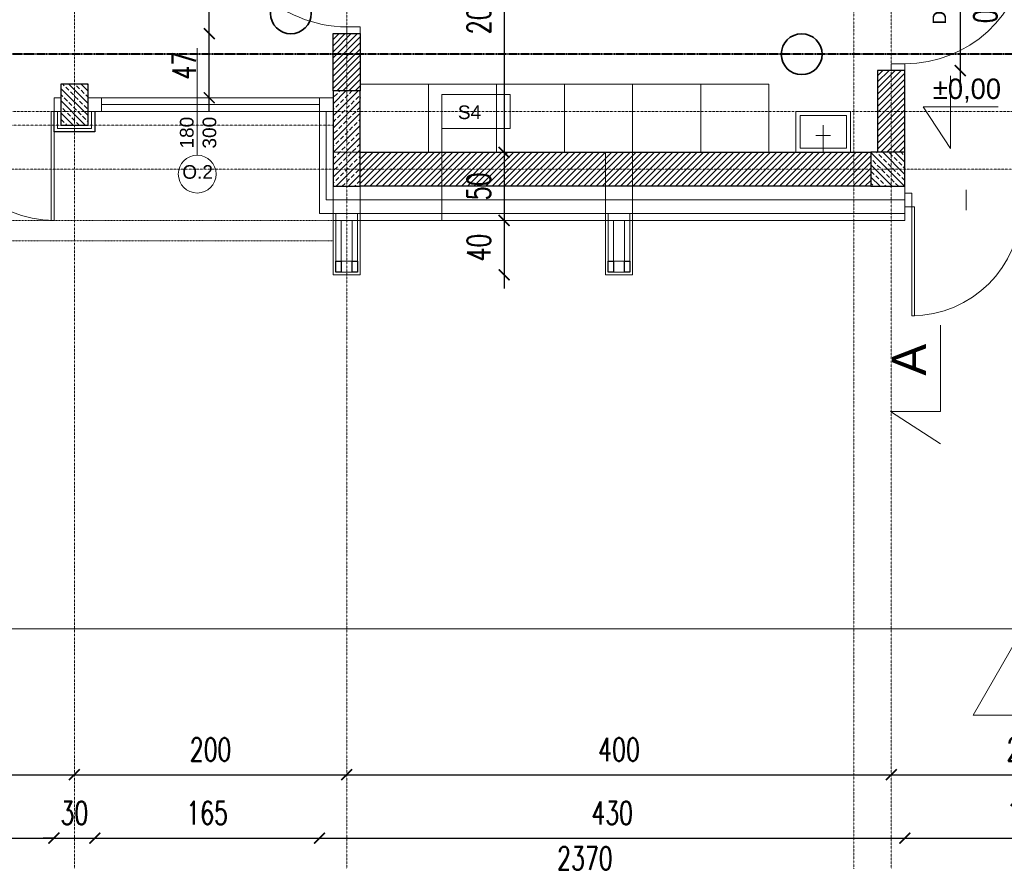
# Model space of a CAD drawing. Header units: millimetres. Extents: x -115268 to 140687, y -37779 to 24471.
# Tile 97 of 256: x 52450 to 53173, y -7107 to -6489. Entities that reach past the tile are written whole.
import ezdxf
from ezdxf.enums import TextEntityAlignment as Align

# ---------------------------------------------------------------- set-up
doc = ezdxf.new("R2010")
doc.units = ezdxf.units.MM
doc.header["$PDMODE"] = 2
doc.header["$PDSIZE"] = 1
for name, pattern in [('0.5_0.5', [10, 5, -5]), ('AUSGEZOGEN', [0]), ('DASHDOT', [1, 0.5, -0.25, 0, -0.25]), ('DASHED', [19.05, 12.7, -6.35])]:
    doc.linetypes.add(name, pattern=pattern)
doc.layers.get('0').update_dxf_attribs({"lineweight": 9})
for name, color, linetype, lineweight in [('A stolarka', 4, 'Continuous', 9), ('A wyp ruchome', 253, 'Continuous', 9), ('A_CIENKA', 7, 'Continuous', 9), ('A_HATCH', 8, 'Continuous', 9), ('A_IZOLACJA', 8, 'ZIGZAG', 9), ('A_KONSTRUKCJA', 3, 'Continuous', 25), ('A_MUROWANE', 30, 'Continuous', 25), ('A_OSIE', 1, 'DASHDOT', 9), ('A_PRZERYW', 8, 'DASHED', 9), ('A_WIDOK', 253, 'Continuous', 9), ('\x9dciany', 7, 'Continuous', 9)]:
    doc.layers.add(name, color=color, linetype=linetype, lineweight=lineweight)
doc.layers.add('A_WYMIAR', color=253, linetype='Continuous', lineweight=5, transparency=0.2)
doc.styles.add('Arial', font='arial.ttf')
doc.styles.add('Arial CE', font='arial.ttf')
doc.styles.add('romans 1-100', font='romans.shx', dxfattribs={"width": 0.7, "height": 17})
doc.linetypes.add('ZIGZAG', pattern='A,0.00254,-5.08,[131,ltypeshp.shx,S=5.08,R=0,X=-5.08,Y=0],-10.16,[131,ltypeshp.shx,S=5.08,R=180,X=5.08,Y=0],-5.08', length=20.32254)
doc.dimstyles.new('___SKALA_1_100', dxfattribs={"dimscale": 10, "dimtxt": 17, "dimasz": 0.8, "dimexe": 2, "dimexo": 2, "dimgap": 1, "dimtad": 1, "dimdec": 4, "dimrnd": 0.5, "dimdsep": 46, "dimtxsty": 'romans 1-100', "dimblk": 'ARCHTICK', "dimcen": 0.1, "dimdle": 1, "dimse1": 1, "dimse2": 1, "dimadec": 0, "dimazin": 0, "dimtfac": 1, "dimtdec": 4, "dimtix": 1, "dimtmove": 0, "dimatfit": 3, "dimldrblk": 'ARCHTICK', "dimfxl": 6, "dimfxlon": 1, "dimtolj": 1, "dimarcsym": 0})
pattern_1 = [(45, (0, -25), (-4.4901, 4.4901), []), (45, (4.49, -25), (-4.4901, 4.4901), [3.175, -1.5875])]

# ---------------------------------------------------------------- blocks, each defined once
blk = doc.blocks.new('AnonymMegaMac_nNn02')
at = {"layer": 'A stolarka', "color": 3, "linetype": 'AUSGEZOGEN', "lineweight": 0}
blk.add_line((39100.27, -9107.11), (39100.27, -9092.11), dxfattribs=at)
at = {"layer": 'A stolarka', "color": 7, "linetype": 'AUSGEZOGEN', "lineweight": 0}
for points in [[(39055.27, -9094.61), (39060.27, -9094.61), (39060.27, -9104.61), (39055.27, -9104.61)], [(39140.27, -9094.61), (39145.27, -9094.61), (39145.27, -9104.61), (39140.27, -9104.61)], [(39060.27, -9104.61), (39062.27, -9104.61), (39062.27, -9184.61), (39060.27, -9184.61)]]:
    blk.add_lwpolyline(points, close=True, dxfattribs=at)
at = {"layer": 'A stolarka', "color": 8, "linetype": 'AUSGEZOGEN', "lineweight": 0}
blk.add_arc((39060.27, -9104.61), 80, 270, 360, dxfattribs=at)
blk = doc.blocks.new('AnonymMegaMac_nNn016')
at = {"layer": 'A stolarka', "color": 3, "linetype": 'AUSGEZOGEN', "lineweight": 0}
blk.add_line((38642.77, -8927.5), (38657.77, -8927.5), dxfattribs=at)
at = {"layer": 'A stolarka', "color": 7, "linetype": 'AUSGEZOGEN', "lineweight": 0}
for points in [[(38655.27, -8877.5), (38655.27, -8882.5), (38645.27, -8882.5), (38645.27, -8877.5)], [(38645.27, -8882.5), (38645.27, -8884.5), (38555.27, -8884.5), (38555.27, -8882.5)], [(38655.27, -8972.5), (38655.27, -8977.5), (38645.27, -8977.5), (38645.27, -8972.5)]]:
    blk.add_lwpolyline(points, close=True, dxfattribs=at)
at = {"layer": 'A stolarka', "color": 8, "linetype": 'AUSGEZOGEN', "lineweight": 0}
blk.add_arc((38645.27, -8882.5), 90, 180, 270, dxfattribs=at)
blk = doc.blocks.new('AnonymMegaMac_nNn017')
at = {"layer": 'A stolarka', "color": 3, "linetype": 'AUSGEZOGEN', "lineweight": 0}
blk.add_line((39057.77, -8954.61), (39042.77, -8954.61), dxfattribs=at)
at = {"layer": 'A stolarka', "color": 7, "linetype": 'AUSGEZOGEN', "lineweight": 0}
for points in [[(39055.27, -8909.61), (39057.24, -8909.96), (39072.86, -8821.33), (39070.89, -8820.98)], [(39045.27, -8904.61), (39045.27, -8909.61), (39055.27, -8909.61), (39055.27, -8904.61)], [(39045.27, -8999.61), (39045.27, -9004.61), (39055.27, -9004.61), (39055.27, -8999.61)]]:
    blk.add_lwpolyline(points, close=True, dxfattribs=at)
at = {"layer": 'A stolarka', "color": 8, "linetype": 'AUSGEZOGEN', "lineweight": 0}
blk.add_arc((39055.27, -8909.61), 90, 270, 80, dxfattribs=at)
blk = doc.blocks.new('bateria_nNn031')
at = {"layer": 'A wyp ruchome', "color": 8, "linetype": 'AUSGEZOGEN', "lineweight": 0}
for points in [[(38995.27, -9064.61), (38995.27, -9044.61)], [(38989.88, -9052.3), (39000.65, -9052.3)]]:
    blk.add_lwpolyline(points, dxfattribs=at)
blk = doc.blocks.new('bateria1_nNn030')
blk.add_blockref('bateria_nNn031', (0, 0))
blk = doc.blocks.new('AnonymMegaMac_nNn042')
at = {"layer": 'A stolarka', "color": 3, "linetype": 'AUSGEZOGEN', "lineweight": 0}
blk.add_line((38390.27, -9037.11), (38390.27, -9022.11), dxfattribs=at)
at = {"layer": 'A stolarka', "color": 7, "linetype": 'AUSGEZOGEN', "lineweight": 0}
for points in [[(38350.27, -9024.61), (38345.27, -9024.61), (38345.27, -9034.61), (38350.27, -9034.61)], [(38435.27, -9024.61), (38430.27, -9024.61), (38430.27, -9034.61), (38435.27, -9034.61)], [(38430.27, -9034.61), (38428.27, -9034.61), (38428.27, -9114.61), (38430.27, -9114.61)]]:
    blk.add_lwpolyline(points, close=True, dxfattribs=at)
at = {"layer": 'A stolarka', "color": 8, "linetype": 'AUSGEZOGEN', "lineweight": 0}
blk.add_arc((38430.27, -9034.61), 80, 180, 270, dxfattribs=at)
blk = doc.blocks.new('_ArchTick')
at = {"color": 0, "linetype": 'ByBlock', "const_width": 0.15}
blk.add_lwpolyline([(-0.5, -0.5), (0.5, 0.5)], dxfattribs=at)
blk = doc.blocks.new('*D328')
at = {"layer": 'A_WYMIAR', "color": 0, "lineweight": -2, "transparency": 16777216}
blk.add_line((51510.09, -4206.63), (51510.09, -6646.63), dxfattribs=at)
at = {"layer": 'Defpoints', "color": 0, "transparency": 16777216}
for p in [(51680.47, -4216.63), (51510.09, -6636.63), (52680.47, -6636.63)]:
    blk.add_point(p, dxfattribs=at)
at = {"layer": 'A_WYMIAR', "color": 0, "lineweight": -2, "transparency": 16777216, "xscale": 8, "yscale": 8, "zscale": 8}
for p, rotation in [((51510.09, -4216.63), 90), ((51510.09, -6636.63), 270)]:
    blk.add_blockref('_ArchTick', p, dxfattribs=dict(at, rotation=rotation))
at = {"layer": 'A_WYMIAR', "color": 0, "transparency": 16777216, "insert": (51491.59, -5426.63), "char_height": 17, "attachment_point": 5, "rotation": 90, "style": 'romans 1-100'}
blk.add_mtext('\\A1;2420', dxfattribs=at)
blk = doc.blocks.new('*D207')
at = {"layer": 'A_WYMIAR', "color": 0, "lineweight": -2, "transparency": 16777216}
blk.add_line((51541.84, -6546.63), (51541.84, -6686.63), dxfattribs=at)
at = {"layer": 'Defpoints', "color": 0, "transparency": 16777216}
for p in [(51760.47, -6556.63), (51541.84, -6676.63), (52680.47, -6676.63)]:
    blk.add_point(p, dxfattribs=at)
at = {"layer": 'A_WYMIAR', "color": 0, "lineweight": -2, "transparency": 16777216, "xscale": 8, "yscale": 8, "zscale": 8}
for p, rotation in [((51541.84, -6556.63), 90), ((51541.84, -6676.63), 270)]:
    blk.add_blockref('_ArchTick', p, dxfattribs=dict(at, rotation=rotation))
at = {"layer": 'A_WYMIAR', "color": 0, "transparency": 16777216, "insert": (51523.34, -6616.63), "char_height": 17, "attachment_point": 5, "rotation": 90, "style": 'romans 1-100'}
blk.add_mtext('\\A1;120', dxfattribs=at)
blk = doc.blocks.new('*D221')
at = {"layer": 'A_WYMIAR', "color": 0, "lineweight": -2, "transparency": 16777216}
blk.add_line((51670.47, -7123.57), (54060.47, -7123.57), dxfattribs=at)
at = {"layer": 'Defpoints', "color": 0, "transparency": 16777216}
for p in [(51680.47, -4432.31), (54050.47, -6032.31), (54050.47, -7123.57)]:
    blk.add_point(p, dxfattribs=at)
at = {"layer": 'A_WYMIAR', "color": 0, "lineweight": -2, "transparency": 16777216, "xscale": 8, "yscale": 8, "zscale": 8, "rotation": 180}
blk.add_blockref('_ArchTick', (51680.47, -7123.57), dxfattribs=at)
at = {"layer": 'A_WYMIAR', "color": 0, "lineweight": -2, "transparency": 16777216, "xscale": 8, "yscale": 8, "zscale": 8}
blk.add_blockref('_ArchTick', (54050.47, -7123.57), dxfattribs=at)
at = {"layer": 'A_WYMIAR', "color": 0, "transparency": 16777216, "insert": (52865.47, -7105.07), "char_height": 17, "attachment_point": 5, "style": 'romans 1-100'}
blk.add_mtext('\\A1;2370', dxfattribs=at)
blk = doc.blocks.new('*D230')
at = {"layer": 'A_WYMIAR', "color": 0, "lineweight": -2, "transparency": 16777216}
blk.add_line((52295.47, -7090.23), (52485.47, -7090.23), dxfattribs=at)
at = {"layer": 'Defpoints', "color": 0, "transparency": 16777216}
for p in [(52305.47, -6759.39), (52475.47, -6759.39), (52475.47, -7090.23)]:
    blk.add_point(p, dxfattribs=at)
at = {"layer": 'A_WYMIAR', "color": 0, "lineweight": -2, "transparency": 16777216, "xscale": 8, "yscale": 8, "zscale": 8, "rotation": 180}
blk.add_blockref('_ArchTick', (52305.47, -7090.23), dxfattribs=at)
at = {"layer": 'A_WYMIAR', "color": 0, "lineweight": -2, "transparency": 16777216, "xscale": 8, "yscale": 8, "zscale": 8}
blk.add_blockref('_ArchTick', (52475.47, -7090.23), dxfattribs=at)
at = {"layer": 'A_WYMIAR', "color": 0, "transparency": 16777216, "insert": (52390.47, -7071.73), "char_height": 17, "attachment_point": 5, "style": 'romans 1-100'}
blk.add_mtext('\\A1;170', dxfattribs=at)
blk = doc.blocks.new('*D231')
at = {"layer": 'A_WYMIAR', "color": 0, "lineweight": -2, "transparency": 16777216}
for p, q in [((52475.47, -7090.23), (52467.47, -7090.23)), ((52475.47, -7090.23), (52505.47, -7090.23)), ((52505.47, -7090.23), (52513.47, -7090.23))]:
    blk.add_line(p, q, dxfattribs=at)
at = {"layer": 'Defpoints', "color": 0, "transparency": 16777216}
for p in [(52475.47, -6759.39), (52505.47, -6759.39), (52505.47, -7090.23)]:
    blk.add_point(p, dxfattribs=at)
at = {"layer": 'A_WYMIAR', "color": 0, "lineweight": -2, "transparency": 16777216, "xscale": 8, "yscale": 8, "zscale": 8}
blk.add_blockref('_ArchTick', (52475.47, -7090.23), dxfattribs=at)
at = {"layer": 'A_WYMIAR', "color": 0, "lineweight": -2, "transparency": 16777216, "xscale": 8, "yscale": 8, "zscale": 8, "rotation": 180}
blk.add_blockref('_ArchTick', (52505.47, -7090.23), dxfattribs=at)
at = {"layer": 'A_WYMIAR', "color": 0, "transparency": 16777216, "insert": (52490.47, -7071.73), "char_height": 17, "attachment_point": 5, "style": 'romans 1-100'}
blk.add_mtext('\\A1;30', dxfattribs=at)
blk = doc.blocks.new('*D232')
at = {"layer": 'A_WYMIAR', "color": 0, "lineweight": -2, "transparency": 16777216}
blk.add_line((52495.47, -7090.23), (52680.47, -7090.23), dxfattribs=at)
at = {"layer": 'Defpoints', "color": 0, "transparency": 16777216}
for p in [(52505.47, -6759.39), (52670.47, -6759.39), (52670.47, -7090.23)]:
    blk.add_point(p, dxfattribs=at)
at = {"layer": 'A_WYMIAR', "color": 0, "lineweight": -2, "transparency": 16777216, "xscale": 8, "yscale": 8, "zscale": 8, "rotation": 180}
blk.add_blockref('_ArchTick', (52505.47, -7090.23), dxfattribs=at)
at = {"layer": 'A_WYMIAR', "color": 0, "lineweight": -2, "transparency": 16777216, "xscale": 8, "yscale": 8, "zscale": 8}
blk.add_blockref('_ArchTick', (52670.47, -7090.23), dxfattribs=at)
at = {"layer": 'A_WYMIAR', "color": 0, "transparency": 16777216, "insert": (52587.97, -7071.73), "char_height": 17, "attachment_point": 5, "style": 'romans 1-100'}
blk.add_mtext('\\A1;165', dxfattribs=at)
blk = doc.blocks.new('*D233')
at = {"layer": 'A_WYMIAR', "color": 0, "lineweight": -2, "transparency": 16777216}
blk.add_line((52660.47, -7090.23), (53110.47, -7090.23), dxfattribs=at)
at = {"layer": 'Defpoints', "color": 0, "transparency": 16777216}
for p in [(52670.47, -6759.39), (53100.47, -6839.39), (53100.47, -7090.23)]:
    blk.add_point(p, dxfattribs=at)
at = {"layer": 'A_WYMIAR', "color": 0, "lineweight": -2, "transparency": 16777216, "xscale": 8, "yscale": 8, "zscale": 8, "rotation": 180}
blk.add_blockref('_ArchTick', (52670.47, -7090.23), dxfattribs=at)
at = {"layer": 'A_WYMIAR', "color": 0, "lineweight": -2, "transparency": 16777216, "xscale": 8, "yscale": 8, "zscale": 8}
blk.add_blockref('_ArchTick', (53100.47, -7090.23), dxfattribs=at)
at = {"layer": 'A_WYMIAR', "color": 0, "transparency": 16777216, "insert": (52885.47, -7071.73), "char_height": 17, "attachment_point": 5, "style": 'romans 1-100'}
blk.add_mtext('\\A1;430', dxfattribs=at)
blk = doc.blocks.new('*D234')
at = {"layer": 'A_WYMIAR', "color": 0, "lineweight": -2, "transparency": 16777216}
blk.add_line((53090.47, -7090.23), (53290.47, -7090.23), dxfattribs=at)
at = {"layer": 'Defpoints', "color": 0, "transparency": 16777216}
for p in [(53100.47, -6839.39), (53280.47, -6839.39), (53280.47, -7090.23)]:
    blk.add_point(p, dxfattribs=at)
at = {"layer": 'A_WYMIAR', "color": 0, "lineweight": -2, "transparency": 16777216, "xscale": 8, "yscale": 8, "zscale": 8, "rotation": 180}
blk.add_blockref('_ArchTick', (53100.47, -7090.23), dxfattribs=at)
at = {"layer": 'A_WYMIAR', "color": 0, "lineweight": -2, "transparency": 16777216, "xscale": 8, "yscale": 8, "zscale": 8}
blk.add_blockref('_ArchTick', (53280.47, -7090.23), dxfattribs=at)
at = {"layer": 'A_WYMIAR', "color": 0, "transparency": 16777216, "insert": (53190.47, -7071.73), "char_height": 17, "attachment_point": 5, "style": 'romans 1-100'}
blk.add_mtext('\\A1;180', dxfattribs=at)
blk = doc.blocks.new('*D242')
at = {"layer": 'A_WYMIAR', "color": 0, "lineweight": -2, "transparency": 16777216}
blk.add_line((52280.47, -7043.66), (52500.47, -7043.66), dxfattribs=at)
at = {"layer": 'Defpoints', "color": 0, "transparency": 16777216}
for p in [(52290.47, -6772.31), (52490.47, -6772.31), (52490.47, -7043.66)]:
    blk.add_point(p, dxfattribs=at)
at = {"layer": 'A_WYMIAR', "color": 0, "lineweight": -2, "transparency": 16777216, "xscale": 8, "yscale": 8, "zscale": 8, "rotation": 180}
blk.add_blockref('_ArchTick', (52290.47, -7043.66), dxfattribs=at)
at = {"layer": 'A_WYMIAR', "color": 0, "lineweight": -2, "transparency": 16777216, "xscale": 8, "yscale": 8, "zscale": 8}
blk.add_blockref('_ArchTick', (52490.47, -7043.66), dxfattribs=at)
at = {"layer": 'A_WYMIAR', "color": 0, "transparency": 16777216, "insert": (52390.47, -7025.16), "char_height": 17, "attachment_point": 5, "style": 'romans 1-100'}
blk.add_mtext('\\A1;200', dxfattribs=at)
blk = doc.blocks.new('*D243')
at = {"layer": 'A_WYMIAR', "color": 0, "lineweight": -2, "transparency": 16777216}
blk.add_line((52480.47, -7043.66), (52700.47, -7043.66), dxfattribs=at)
at = {"layer": 'Defpoints', "color": 0, "transparency": 16777216}
for p in [(52490.47, -6772.31), (52690.47, -6814.81), (52690.47, -7043.66)]:
    blk.add_point(p, dxfattribs=at)
at = {"layer": 'A_WYMIAR', "color": 0, "lineweight": -2, "transparency": 16777216, "xscale": 8, "yscale": 8, "zscale": 8, "rotation": 180}
blk.add_blockref('_ArchTick', (52490.47, -7043.66), dxfattribs=at)
at = {"layer": 'A_WYMIAR', "color": 0, "lineweight": -2, "transparency": 16777216, "xscale": 8, "yscale": 8, "zscale": 8}
blk.add_blockref('_ArchTick', (52690.47, -7043.66), dxfattribs=at)
at = {"layer": 'A_WYMIAR', "color": 0, "transparency": 16777216, "insert": (52590.47, -7025.16), "char_height": 17, "attachment_point": 5, "style": 'romans 1-100'}
blk.add_mtext('\\A1;200', dxfattribs=at)
blk = doc.blocks.new('*D244')
at = {"layer": 'A_WYMIAR', "color": 0, "lineweight": -2, "transparency": 16777216}
blk.add_line((52680.47, -7043.66), (53100.47, -7043.66), dxfattribs=at)
at = {"layer": 'Defpoints', "color": 0, "transparency": 16777216}
for p in [(52690.47, -6814.81), (53090.47, -6814.81), (53090.47, -7043.66)]:
    blk.add_point(p, dxfattribs=at)
at = {"layer": 'A_WYMIAR', "color": 0, "lineweight": -2, "transparency": 16777216, "xscale": 8, "yscale": 8, "zscale": 8, "rotation": 180}
blk.add_blockref('_ArchTick', (52690.47, -7043.66), dxfattribs=at)
at = {"layer": 'A_WYMIAR', "color": 0, "lineweight": -2, "transparency": 16777216, "xscale": 8, "yscale": 8, "zscale": 8}
blk.add_blockref('_ArchTick', (53090.47, -7043.66), dxfattribs=at)
at = {"layer": 'A_WYMIAR', "color": 0, "transparency": 16777216, "insert": (52890.47, -7025.16), "char_height": 17, "attachment_point": 5, "style": 'romans 1-100'}
blk.add_mtext('\\A1;400', dxfattribs=at)
blk = doc.blocks.new('*D245')
at = {"layer": 'A_WYMIAR', "color": 0, "lineweight": -2, "transparency": 16777216}
blk.add_line((53080.47, -7043.66), (53300.47, -7043.66), dxfattribs=at)
at = {"layer": 'Defpoints', "color": 0, "transparency": 16777216}
for p in [(53090.47, -6814.81), (53290.47, -6814.81), (53290.47, -7043.66)]:
    blk.add_point(p, dxfattribs=at)
at = {"layer": 'A_WYMIAR', "color": 0, "lineweight": -2, "transparency": 16777216, "xscale": 8, "yscale": 8, "zscale": 8, "rotation": 180}
blk.add_blockref('_ArchTick', (53090.47, -7043.66), dxfattribs=at)
at = {"layer": 'A_WYMIAR', "color": 0, "lineweight": -2, "transparency": 16777216, "xscale": 8, "yscale": 8, "zscale": 8}
blk.add_blockref('_ArchTick', (53290.47, -7043.66), dxfattribs=at)
at = {"layer": 'A_WYMIAR', "color": 0, "transparency": 16777216, "insert": (53190.47, -7025.16), "char_height": 17, "attachment_point": 5, "style": 'romans 1-100'}
blk.add_mtext('\\A1;200', dxfattribs=at)
blk = doc.blocks.new('*D535')
at = {"layer": 'A_WYMIAR', "color": 0, "lineweight": -2, "transparency": 16777216}
blk.add_line((52806.06, -6372.63), (52806.06, -6596.63), dxfattribs=at)
at = {"layer": 'Defpoints', "color": 0, "transparency": 16777216}
for p in [(52820.47, -6382.63), (52806.06, -6586.63), (52808.47, -6586.63)]:
    blk.add_point(p, dxfattribs=at)
at = {"layer": 'A_WYMIAR', "color": 0, "lineweight": -2, "transparency": 16777216, "xscale": 8, "yscale": 8, "zscale": 8}
for p, rotation in [((52806.06, -6382.63), 90), ((52806.06, -6586.63), 270)]:
    blk.add_blockref('_ArchTick', p, dxfattribs=dict(at, rotation=rotation))
at = {"layer": 'A_WYMIAR', "color": 0, "transparency": 16777216, "insert": (52787.56, -6484.63), "char_height": 17, "attachment_point": 5, "rotation": 90, "style": 'romans 1-100'}
blk.add_mtext('\\A1;204', dxfattribs=at)
blk = doc.blocks.new('*D536')
at = {"layer": 'A_WYMIAR', "color": 0, "lineweight": -2, "transparency": 16777216}
blk.add_line((52806.06, -6576.63), (52806.06, -6646.63), dxfattribs=at)
at = {"layer": 'Defpoints', "color": 0, "transparency": 16777216}
for p in [(52808.47, -6586.63), (52806.06, -6636.63), (52808.47, -6636.63)]:
    blk.add_point(p, dxfattribs=at)
at = {"layer": 'A_WYMIAR', "color": 0, "lineweight": -2, "transparency": 16777216, "xscale": 8, "yscale": 8, "zscale": 8}
for p, rotation in [((52806.06, -6586.63), 90), ((52806.06, -6636.63), 270)]:
    blk.add_blockref('_ArchTick', p, dxfattribs=dict(at, rotation=rotation))
at = {"layer": 'A_WYMIAR', "color": 0, "transparency": 16777216, "insert": (52787.56, -6611.63), "char_height": 17, "attachment_point": 5, "rotation": 90, "style": 'romans 1-100'}
blk.add_mtext('\\A1;50', dxfattribs=at)
blk = doc.blocks.new('*D537')
at = {"layer": 'A_WYMIAR', "color": 0, "lineweight": -2, "transparency": 16777216}
blk.add_line((52806.06, -6626.63), (52806.06, -6686.63), dxfattribs=at)
at = {"layer": 'Defpoints', "color": 0, "transparency": 16777216}
for p in [(52808.47, -6636.63), (52700.47, -6676.63), (52806.06, -6676.63)]:
    blk.add_point(p, dxfattribs=at)
at = {"layer": 'A_WYMIAR', "color": 0, "lineweight": -2, "transparency": 16777216, "xscale": 8, "yscale": 8, "zscale": 8}
for p, rotation in [((52806.06, -6636.63), 90), ((52806.06, -6676.63), 270)]:
    blk.add_blockref('_ArchTick', p, dxfattribs=dict(at, rotation=rotation))
at = {"layer": 'A_WYMIAR', "color": 0, "transparency": 16777216, "insert": (52787.56, -6656.63), "char_height": 17, "attachment_point": 5, "rotation": 90, "style": 'romans 1-100'}
blk.add_mtext('\\A1;40', dxfattribs=at)
blk = doc.blocks.new('*D582')
at = {"layer": 'A_WYMIAR', "color": 0, "lineweight": -2, "transparency": 16777216}
blk.add_line((51741.84, -6546.63), (51741.84, -6686.63), dxfattribs=at)
at = {"layer": 'Defpoints', "color": 0, "transparency": 16777216}
for p in [(51960.47, -6556.63), (51741.84, -6676.63), (52880.47, -6676.63)]:
    blk.add_point(p, dxfattribs=at)
at = {"layer": 'A_WYMIAR', "color": 0, "lineweight": -2, "transparency": 16777216, "xscale": 8, "yscale": 8, "zscale": 8}
for p, rotation in [((51741.84, -6556.63), 90), ((51741.84, -6676.63), 270)]:
    blk.add_blockref('_ArchTick', p, dxfattribs=dict(at, rotation=rotation))
at = {"layer": 'A_WYMIAR', "color": 0, "transparency": 16777216, "insert": (51723.34, -6616.63), "char_height": 17, "attachment_point": 5, "rotation": 90, "style": 'romans 1-100'}
blk.add_mtext('\\A1;120', dxfattribs=at)
blk = doc.blocks.new('*D586')
at = {"layer": 'A_WYMIAR', "color": 0, "lineweight": -2, "transparency": 16777216}
blk.add_line((52589.54, -6556.63), (52589.54, -6489.52), dxfattribs=at)
at = {"layer": 'Defpoints', "color": 0, "transparency": 16777216}
for p in [(52589.54, -6499.52), (52680.47, -6499.52), (52680.47, -6546.63)]:
    blk.add_point(p, dxfattribs=at)
at = {"layer": 'A_WYMIAR', "color": 0, "lineweight": -2, "transparency": 16777216, "xscale": 8, "yscale": 8, "zscale": 8}
for p, rotation in [((52589.54, -6499.52), 90), ((52589.54, -6546.63), 270)]:
    blk.add_blockref('_ArchTick', p, dxfattribs=dict(at, rotation=rotation))
at = {"layer": 'A_WYMIAR', "color": 0, "transparency": 16777216, "insert": (52571.04, -6523.07), "char_height": 17, "attachment_point": 5, "rotation": 90, "style": 'romans 1-100'}
blk.add_mtext('\\A1;47', dxfattribs=at)
blk = doc.blocks.new('*D587')
at = {"layer": 'A_WYMIAR', "color": 0, "lineweight": -2, "transparency": 16777216}
blk.add_line((52589.54, -6509.52), (52589.54, -6389.52), dxfattribs=at)
at = {"layer": 'Defpoints', "color": 0, "transparency": 16777216}
for p in [(52589.54, -6399.52), (52680.47, -6399.52), (52680.47, -6499.52)]:
    blk.add_point(p, dxfattribs=at)
at = {"layer": 'A_WYMIAR', "color": 0, "lineweight": -2, "transparency": 16777216, "xscale": 8, "yscale": 8, "zscale": 8}
for p, rotation in [((52589.54, -6399.52), 90), ((52589.54, -6499.52), 270)]:
    blk.add_blockref('_ArchTick', p, dxfattribs=dict(at, rotation=rotation))
at = {"layer": 'A_WYMIAR', "color": 0, "transparency": 16777216, "insert": (52571.04, -6449.52), "char_height": 17, "attachment_point": 5, "rotation": 90, "style": 'romans 1-100'}
blk.add_mtext('\\A1;100', dxfattribs=at)
blk = doc.blocks.new('*D477')
at = {"layer": 'A_WYMIAR', "color": 0, "lineweight": -2, "ltscale": 0.5, "transparency": 16777216}
blk.add_line((53141.13, -6416.63), (53141.13, -6536.63), dxfattribs=at)
at = {"layer": 'Defpoints', "color": 0, "ltscale": 0.5, "transparency": 16777216}
for p in [(53073.64, -6426.63), (53073.64, -6526.63), (53141.13, -6526.63)]:
    blk.add_point(p, dxfattribs=at)
at = {"layer": 'A_WYMIAR', "color": 0, "lineweight": -2, "ltscale": 0.5, "transparency": 16777216, "xscale": 8, "yscale": 8, "zscale": 8}
for p, rotation in [((53141.13, -6426.63), 90.00000000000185), ((53141.13, -6526.63), 270.0000000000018)]:
    blk.add_blockref('_ArchTick', p, dxfattribs=dict(at, rotation=rotation))
at = {"layer": 'A_WYMIAR', "color": 0, "ltscale": 0.5, "transparency": 16777216, "insert": (53159.63, -6476.63), "char_height": 17, "attachment_point": 5, "rotation": 270, "style": 'romans 1-100'}
blk.add_mtext('\\A1;100', dxfattribs=at)
blk = doc.blocks.new('*U2076')
at = {"lineweight": 5, "ltscale": 0.25}
h = blk.add_hatch(dxfattribs=at)
h.set_pattern_fill('ANSI33', color=256, style=0)
h.set_pattern_definition(pattern_1)
h.paths.add_polyline_path([(0, 0), (0, -20), (30, -20), (30, 0)])
blk.add_lwpolyline([(0, 0), (0, -20), (30, -20), (30, 0)], close=True)
blk = doc.blocks.new('*U1313')
at = {"lineweight": 5, "ltscale": 0.25}
h = blk.add_hatch(dxfattribs=at)
h.set_pattern_fill('ANSI33', color=256, style=0)
h.set_pattern_definition(pattern_1)
h.paths.add_polyline_path([(0, 0), (0, -70), (20, -70), (20, 0)])
blk.add_lwpolyline([(0, 0), (0, -70), (20, -70), (20, 0)], close=True)
blk = doc.blocks.new('*U2074')
at = {"lineweight": 5, "ltscale": 0.25}
h = blk.add_hatch(dxfattribs=at)
h.set_pattern_fill('ANSI33', color=256, style=0)
h.set_pattern_definition(pattern_1)
h.paths.add_polyline_path([(0, 0), (0, -25), (25, -25), (25, 0)])
blk.add_lwpolyline([(0, 0), (0, -25), (25, -25), (25, 0)], close=True)
blk = doc.blocks.new('1 słupy parter Wola swietlica')
at = {"rotation": 90}
for name, p in [('*U2076', (762.5, -2312.5)), ('*U2074', (1357.5, -2357.5))]:
    blk.add_blockref(name, p, dxfattribs=at)
blk.add_blockref('*U1313', (962.5, -2287.5))

msp = doc.modelspace()

# ---------------------------------------------------------------- hatches: boundary and pattern name
at = {"layer": 'A_HATCH', "transparency": 33554687}
h = msp.add_hatch(dxfattribs=at)
h.set_pattern_fill('ANSI31', color=256, angle=-2e-14)
h.paths.add_polyline_path([(53100.46936, -6526.62645), (53080.46936, -6526.62645), (53080.46936, -6586.62645), (53100.46936, -6586.62645)])
h.paths.add_polyline_path([(53300.46936, -6239.12645), (53280.46936, -6239.12645), (53280.46936, -6586.62645), (53300.46936, -6586.62645)])
h.paths.add_polyline_path([(53690.46936, -6271.62645), (53680.46936, -6271.62645), (53670.46936, -6271.62645), (53670.46936, -6586.62645), (53690.46936, -6586.62645)])
h = msp.add_hatch(dxfattribs=at)
h.set_pattern_fill('ANSI31', color=256, angle=-2e-14)
h.paths.add_polyline_path([(52700.46936, -6499.51797), (52680.46936, -6499.51797), (52680.46936, -6541.62645), (52700.46936, -6541.62645)])
h = msp.add_hatch(dxfattribs=at)
h.set_pattern_fill('ANSI31', color=256, angle=-2e-14)
h.paths.add_polyline_path([(53075.46936, -6586.62645), (52700.46936, -6586.62645), (52700.46936, -6611.62645), (53075.46936, -6611.62645)])

# ---------------------------------------------------------------- linework, layer by layer
msp.add_line((53105.46936, -6626.62645), (53107.46936, -6626.62645))
at = {"ltscale": 0.5}
msp.add_lwpolyline([(53100.46936, -6636.62645), (53100.46936, -6611.62645)], dxfattribs=at)
at = {"layer": 'A stolarka'}
for points in [[(52500.46936, -6546.62645), (52680.46936, -6546.62645)], [(52510.46936, -6556.62645), (52510.46936, -6546.62645), (52500.46936, -6546.62645), (52500.46936, -6556.62645), (52510.46936, -6556.62645)], [(52510.46936, -6551.62645), (52670.46936, -6551.62645)], [(52680.46936, -6556.62645), (52680.46936, -6546.62645), (52670.46936, -6546.62645), (52670.46936, -6556.62645), (52680.46936, -6556.62645)], [(52700.46936, -6546.62645), (52700.92845, -6546.62645)], [(52500.46936, -6556.62645), (52680.46936, -6556.62645)], [(52700.46936, -6556.62645), (52700.87108, -6556.62645)]]:
    msp.add_lwpolyline(points, dxfattribs=at)
at = {"layer": 'A wyp ruchome'}
for p, q in [((52700.46936, -6536.62645), (53000.46936, -6536.62645)), ((52750.46936, -6536.62645), (52750.46936, -6586.62645)), ((52800.46936, -6536.62645), (52800.46936, -6586.62645)), ((52850.46936, -6536.62645), (52850.46936, -6586.62645)), ((52900.46936, -6536.62645), (52900.46936, -6586.62645)), ((52950.46936, -6536.62645), (52950.46936, -6586.62645)), ((53000.46936, -6536.62645), (53000.46936, -6586.62645))]:
    msp.add_line(p, q, dxfattribs=at)
for points in [[(53020.46936, -6556.62645), (53060.46936, -6556.62645), (53060.46936, -6586.62645), (53020.46936, -6586.62645)], [(53023.46936, -6559.62645), (53057.46936, -6559.62645), (53057.46936, -6583.62645), (53023.46936, -6583.62645)]]:
    msp.add_lwpolyline(points, close=True, dxfattribs=at)
at = {"layer": 'A_CIENKA'}
for p, q in [((53134.01652, -6530.49807), (53134.01652, -6583.92622)), ((52700.46936, -6586.62645), (52700.46936, -6541.62645)), ((53134.01652, -6553.14314), (53114.01652, -6553.14314)), ((53114.01652, -6553.14314), (53134.01652, -6583.92622)), ((53134.01652, -6553.14314), (53168.92691, -6553.14314)), ((52686.46936, -6666.62645), (52686.46936, -6636.62645)), ((52694.46936, -6666.62645), (52694.46936, -6636.62645)), ((52886.46936, -6666.62645), (52886.46936, -6636.62645)), ((52894.46936, -6666.62645), (52894.46936, -6636.62645)), ((52694.46936, -6666.62645), (52686.46936, -6666.62645)), ((52894.46936, -6666.62645), (52886.46936, -6666.62645)), ((54200.46936, -6936.62645), (51351.55, -6936.62645))]:
    msp.add_line(p, q, dxfattribs=at)
for points in [[(53100.46936, -6631.62645), (52680.46936, -6631.62645)], [(53126.59286, -6713.46468), (53126.59286, -6776.85049), (53089.99705, -6776.85049), (53126.59286, -6800.71231)]]:
    msp.add_lwpolyline(points, dxfattribs=at)
msp.add_lwpolyline([(53187.10498, -6936.62645), (53150.50916, -7000.01227), (53223.70079, -7000.01227)], close=True, dxfattribs=at)
at = {"layer": 'A_IZOLACJA', "ltscale": 0.005}
msp.add_lwpolyline([(52502.96936, -6556.62645), (52502.96936, -6569.12645), (52477.96936, -6569.12645), (52477.96936, -6556.62645)], dxfattribs=at)
at = {"layer": 'A_IZOLACJA', "ltscale": 0.01}
msp.add_lwpolyline([(52680.46936, -6621.62645), (52675.46936, -6621.62645), (52675.46936, -6556.62645)], dxfattribs=at)
at = {"layer": 'A_IZOLACJA', "ltscale": 0.015}
msp.add_lwpolyline([(53100.46936, -6621.62645), (52680.46936, -6621.62645)], dxfattribs=at)
at = {"layer": 'A_KONSTRUKCJA', "color": 240, "linetype": 'DASHED', "lineweight": 40, "ltscale": 0.05, "true_color": 0xed1f24}
msp.add_line((53970.46936, -6514.63005), (51794.54715, -6514.63005), dxfattribs=at)
at = {"layer": 'A_KONSTRUKCJA'}
msp.add_lwpolyline([(52505.46936, -6556.62645), (52505.46936, -6571.62645), (52475.46936, -6571.62645), (52475.46936, -6556.62645)], dxfattribs=at)
for points in [[(52686.46936, -6666.62645), (52686.46936, -6674.62645), (52682.46936, -6674.62645), (52682.46936, -6666.62645)], [(52698.46936, -6666.62645), (52698.46936, -6674.62645), (52694.46936, -6674.62645), (52694.46936, -6666.62645)], [(52886.46936, -6666.62645), (52886.46936, -6674.62645), (52882.46936, -6674.62645), (52882.46936, -6666.62645)], [(52898.46936, -6666.62645), (52898.46936, -6674.62645), (52894.46936, -6674.62645), (52894.46936, -6666.62645)]]:
    msp.add_lwpolyline(points, close=True, dxfattribs=at)
at = {"layer": 'A_MUROWANE'}
for points in [[(52680.46936, -6541.62645), (52680.46936, -6499.51797), (52700.46936, -6499.51797), (52700.46936, -6541.62645)], [(53100.46936, -6586.62645), (53100.46936, -6526.62645), (53080.46936, -6526.62645), (53080.46936, -6586.62645)]]:
    msp.add_lwpolyline(points, dxfattribs=at)
msp.add_lwpolyline([(52700.46936, -6586.62645), (53075.46936, -6586.62645), (53075.46936, -6611.62645), (52700.46936, -6611.62645)], close=True, dxfattribs=at)
at = {"layer": 'A_OSIE', "ltscale": 0.3, "transparency": 33554559}
for p, q in [((52490.46936, -7140.05215), (52490.46936, -3902.99015)), ((52690.46936, -7140.05215), (52690.46936, -3902.99015)), ((53062.96936, -3902.99015), (53062.96936, -7140.05215)), ((53090.46936, -7140.05215), (53090.46936, -3902.99015)), ((54341.80835, -6556.62645), (51440.84596, -6556.62645)), ((51440.84596, -6599.12645), (54342.17277, -6599.12645))]:
    msp.add_line(p, q, dxfattribs=at)
at = {"layer": 'A_PRZERYW', "ltscale": 0.01}
msp.add_lwpolyline([(52680.46936, -6566.62645), (51750.46936, -6566.62645), (51750.46936, -4643.62645)], dxfattribs=at)
at = {"layer": 'A_WIDOK', "linetype": '0.5_0.5', "ltscale": 0.02}
for p, q in [((52680.46936, -6636.62645), (51680.46936, -6636.62645)), ((52680.46936, -6651.62645), (51665.46936, -6651.62645))]:
    msp.add_line(p, q, dxfattribs=at)
at = {"layer": 'A_WYMIAR', "ltscale": 10}
msp.add_line((52580.65835, -6510.20905), (52580.65835, -6588.76127), dxfattribs=at)
at = {"layer": 'A_WYMIAR'}
for points in [[(52760.43195, -6636.62645), (52760.43195, -6544.17109), (52810.43195, -6544.17109), (52810.43195, -6564.17109), (52810.43195, -6569.17109), (52760.43195, -6569.17109)], [(52680.46936, -6631.62645), (52670.46936, -6631.62645), (52670.46936, -6551.62645)]]:
    msp.add_lwpolyline(points, dxfattribs=at)
at = {"layer": 'A_WYMIAR', "color": 177, "lineweight": 35, "true_color": 0x293189}
msp.add_circle((52649.45651, -6484.63005), 15, dxfattribs=at)
at = {"layer": 'A_WYMIAR', "color": 240, "lineweight": 35, "true_color": 0xed1f24}
msp.add_circle((53024.68092, -6514.63005), 15, dxfattribs=at)
at = {"layer": 'A_WYMIAR', "ltscale": 10}
msp.add_circle((52580.65835, -6602.66442), 13.90315, dxfattribs=at)
at = {"layer": '\x9dciany'}
msp.add_line((53100.46936, -6636.62645), (52680.46936, -6636.62645), dxfattribs=at)
for points in [[(52700.46936, -6676.62645), (52700.46936, -6586.62645), (52680.46936, -6586.62645), (52680.46936, -6676.62645)], [(52900.46936, -6676.62645), (52900.46936, -6586.62645), (52880.46936, -6586.62645), (52880.46936, -6676.62645)]]:
    msp.add_lwpolyline(points, close=True, dxfattribs=at)
for points in [[(52682.46936, -6631.62645), (52682.46936, -6674.62645), (52698.46936, -6674.62645), (52698.46936, -6631.62645)], [(52882.46936, -6631.62645), (52882.46936, -6674.62645), (52898.46936, -6674.62645), (52898.46936, -6631.62645)]]:
    msp.add_lwpolyline(points, dxfattribs=at)

# ---------------------------------------------------------------- block references
msp.add_blockref('bateria1_nNn030', (14045.20271, 2477.98413))
at = {"layer": 'A stolarka'}
for name in ['AnonymMegaMac_nNn017', 'AnonymMegaMac_nNn016', 'AnonymMegaMac_nNn042', 'AnonymMegaMac_nNn02']:
    msp.add_blockref(name, (14045.20271, 2477.98413), dxfattribs=at)
at = {"layer": 'A_KONSTRUKCJA'}
msp.add_blockref('1 słupy parter Wola swietlica', (51717.96936, -4254.12645), dxfattribs=at)

# ---------------------------------------------------------------- texts
at = {"style": 'Arial', "width": 1.001249}
msp.add_text('A', height=25, rotation=90, dxfattribs=at).set_placement((53115.94415, -6750.63316), (53115.94415, -6727.25816), align=Align.FIT)
at = {"layer": 'A_CIENKA', "insert": (53121.02828, -6532.52741), "char_height": 15, "attachment_point": 1}
msp.add_mtext_dynamic_manual_height_columns('%%P0,00', width=48.770906, gutter_width=17.5, heights=[0], dxfattribs=at)
at = {"layer": 'A_WYMIAR', "char_height": 10, "attachment_point": 1, "rotation": 90}
for s, width, heights, insert, style in [('DW.5', 473.6976626, [9.22219], (53120.75468, -6492.84122), 'Arial'), ('180\\P300', 44.8889364, [39.43048], (52567.95562, -6583.89557), 'Arial CE')]:
    msp.add_mtext_dynamic_manual_height_columns(s, width=width, gutter_width=1.25, heights=heights, dxfattribs=dict(at, insert=insert, style=style))
at = {"layer": 'A_WYMIAR', "char_height": 10, "attachment_point": 1, "style": 'Arial'}
for s, insert in [('S4', (52772.13278, -6552.27067)), ('O.2', (52569.70513, -6596.08005))]:
    msp.add_mtext_dynamic_manual_height_columns(s, width=473.6976626, gutter_width=1.25, heights=[9.22219], dxfattribs=dict(at, insert=insert))

# ---------------------------------------------------------------- dimensions: what is measured, and where the dimension line sits
at = {"layer": 'A_WYMIAR'}
for base, p1, p2, picture, middle in [((51510.08906, -6636.62645), (51680.46936, -4216.62645), (52680.46936, -6636.62645), '*D328', (51491.58906, -5426.62645)), ((52589.53519, -6499.51797), (52680.46936, -6546.62645), (52680.46936, -6499.51797), '*D586', (52571.03519, -6523.07221))]:
    dim = msp.add_linear_dim(base=base, p1=p1, p2=p2, angle=90, dimstyle='___SKALA_1_100', dxfattribs=at)
    dim.commit()
    dim.dimension.update_dxf_attribs({"geometry": picture, "text_midpoint": middle})
dim = msp.add_linear_dim(base=(54050.46936, -7123.56551), p1=(51680.46936, -4432.31309), p2=(54050.46936, -6032.31309), dimstyle='___SKALA_1_100', dxfattribs=at)
dim.commit()
dim.dimension.update_dxf_attribs({"geometry": '*D221', "text_midpoint": (52865.46936, -7105.06551)})
for base, p1, p2, picture, middle in [((52806.05601, -6586.62645), (52820.46534, -6382.63365), (52808.47443, -6586.62645), '*D535', (52787.55601, -6484.63005)), ((52589.53519, -6399.51797), (52680.46936, -6499.51797), (52680.46936, -6399.51797), '*D587', (52571.03519, -6449.51797)), ((51541.83729, -6676.62645), (51760.46936, -6556.62645), (52680.46936, -6676.62645), '*D207', (51523.33729, -6616.62645)), ((51741.83729, -6676.62645), (51960.46936, -6556.62645), (52880.46936, -6676.62645), '*D582', (51723.33729, -6616.62645)), ((52806.05601, -6636.62645), (52808.47443, -6586.62645), (52808.47443, -6636.62645), '*D536', (52787.55601, -6611.62645)), ((52806.05601, -6676.62645), (52808.47443, -6636.62645), (52700.46936, -6676.62645), '*D537', (52787.55601, -6656.62645))]:
    dim = msp.add_linear_dim(base=base, p1=p1, p2=p2, angle=90, dimstyle='___SKALA_1_100', override={"dimtmove": 1}, dxfattribs=at)
    dim.commit()
    dim.dimension.update_dxf_attribs({"geometry": picture, "text_midpoint": middle})
at = {"layer": 'A_WYMIAR', "ltscale": 0.5}
dim = msp.add_aligned_dim(p1=(53073.63792, -6426.62645), p2=(53073.63792, -6526.62645), distance=67.48978, dimstyle='___SKALA_1_100', dxfattribs=at)
dim.commit()
dim.dimension.update_dxf_attribs({"geometry": '*D477', "text_midpoint": (53159.6277, -6476.62645)})
at = {"layer": 'A_WYMIAR'}
for base, p1, p2, picture, middle in [((52475.46936, -7090.22504), (52305.46936, -6759.39336), (52475.46936, -6759.39336), '*D230', (52390.46936, -7071.72504)), ((52505.46936, -7090.22504), (52475.46936, -6759.39336), (52505.46936, -6759.39336), '*D231', (52490.46936, -7071.72504)), ((52670.46936, -7090.22504), (52505.46936, -6759.39336), (52670.46936, -6759.39336), '*D232', (52587.96936, -7071.72504)), ((53100.46936, -7090.22504), (52670.46936, -6759.39336), (53100.46936, -6839.39336), '*D233', (52885.46936, -7071.72504)), ((52490.46936, -7043.65802), (52290.46936, -6772.31309), (52490.46936, -6772.31309), '*D242', (52390.46936, -7025.15802)), ((52690.46936, -7043.65802), (52490.46936, -6772.31309), (52690.46936, -6814.81309), '*D243', (52590.46936, -7025.15802)), ((53090.46936, -7043.65802), (52690.46936, -6814.81309), (53090.46936, -6814.81309), '*D244', (52890.46936, -7025.15802)), ((53290.46936, -7043.65802), (53090.46936, -6814.81309), (53290.46936, -6814.81309), '*D245', (53190.46936, -7025.15802)), ((53280.46936, -7090.22504), (53100.46936, -6839.39336), (53280.46936, -6839.39336), '*D234', (53190.46936, -7071.72504))]:
    dim = msp.add_linear_dim(base=base, p1=p1, p2=p2, dimstyle='___SKALA_1_100', override={"dimtmove": 1}, dxfattribs=at)
    dim.commit()
    dim.dimension.update_dxf_attribs({"geometry": picture, "text_midpoint": middle})

doc.saveas('drawing.dxf')
